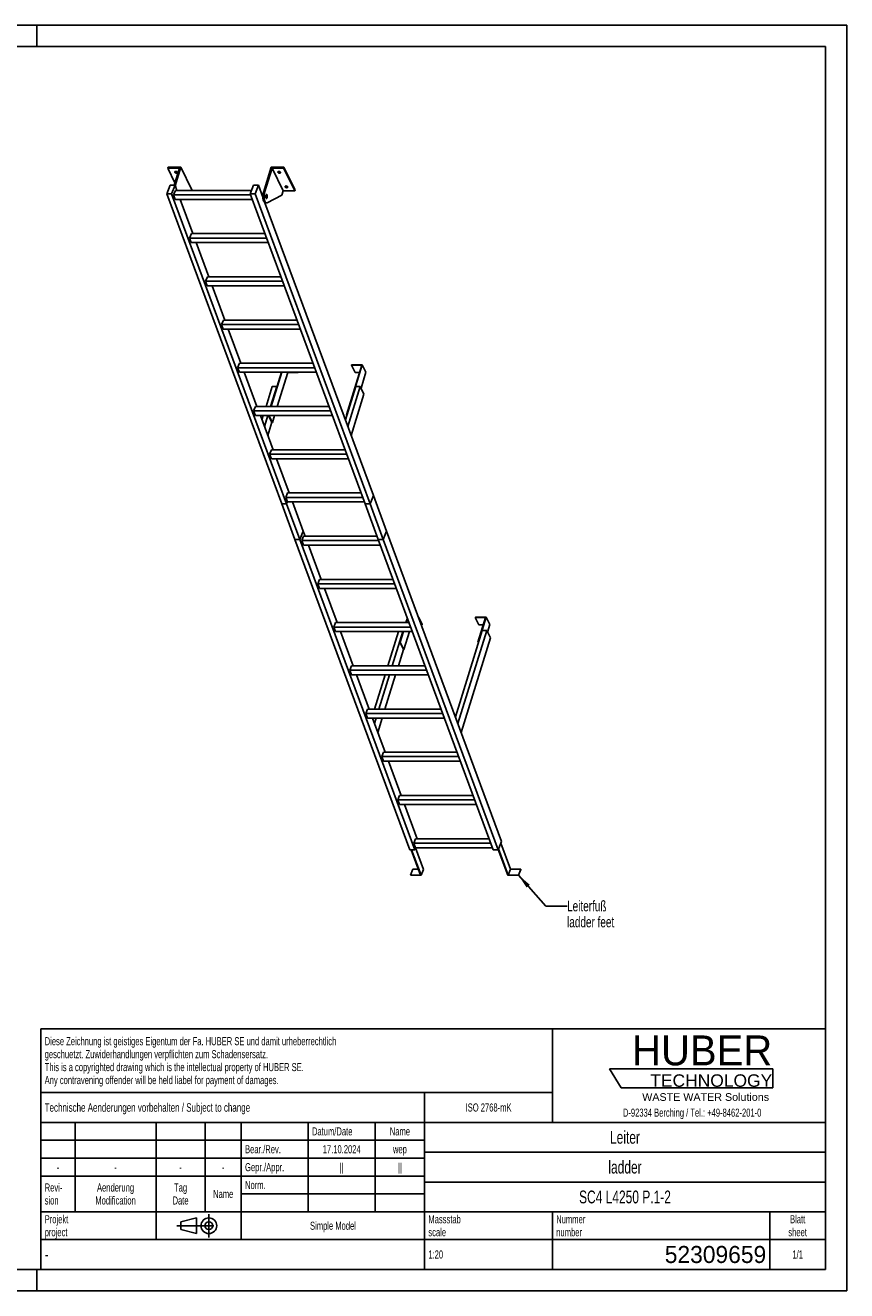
# Model space of a CAD drawing. Header units: millimetres. Extents: x 0 to 8400, y 0 to 5940.
# Tile 2 of 2: x 4547 to 8400, y 0 to 5940. Entities that reach past the tile are written whole.
import ezdxf

# ---------------------------------------------------------------- set-up
doc = ezdxf.new("R2010")
doc.units = ezdxf.units.MM
doc.header["$LTSCALE"] = 462
doc.linetypes.add('CENTER', pattern=[0.6, 0.375, -0.075, 0.075, -0.075])
doc.layers.get('0').update_dxf_attribs({"linetype": 'CONTINUOUS'})
for name, color, linetype in [('005_AXIS', 7, 'CONTINUOUS'), ('053_NOTES', 7, 'CONTINUOUS'), ('HUBER_Logo_BL1', 7, 'CONTINUOUS')]:
    doc.layers.add(name, color=color, linetype=linetype)
doc.styles.get("Standard").update_dxf_attribs({"font": 'txt', "width": 0.7})
doc.styles.add('TEXTSTYLE_2', font='txt')
doc.styles.add('TEXTSTYLE_3', font='arial.ttf')
doc.styles.add('TEXTSTYLE_5', font='txt', dxfattribs={"width": 0.8})
doc.styles.add('TEXTSTYLE_6', font='txt')
doc.dimstyles.get("Standard").update_dxf_attribs({"dimtxt": 50, "dimasz": 70, "dimexe": 2, "dimexo": 1, "dimtad": 1, "dimtxsty": 'Standard', "dimblk": '_FILLED', "dimblk1": '_FILLED', "dimblk2": '_FILLED', "dimcen": 0.09, "dimazin": 2, "dimtol": 1, "dimtp": 0.01, "dimtm": 0.01, "dimtfac": 1, "dimtofl": 0, "dimtmove": 0, "dimatfit": 3, "dimldrblk": '_FILLED', "dimfxl": 1, "dimtolj": 1, "dimarcsym": 0})

# ---------------------------------------------------------------- blocks, each defined once
blk = doc.blocks.new('HUBER_LOGO_BL1', base_point=(7675, 1007.5))
at = {"layer": 'HUBER_Logo_BL1', "color": 5, "linetype": 'Continuous'}
for p, q in [((8052.9, 1042), (7287.9, 1042)), ((7287.9, 1042), (7341.9, 952)), ((8052.9, 1042), (8052.9, 952)), ((7341.9, 952), (8052.9, 952))]:
    blk.add_line(p, q, dxfattribs=at)
at = {"layer": 'HUBER_Logo_BL1', "color": 2, "linetype": 'Continuous', "attachment_point": 3, "line_spacing_factor": 0.78}
for s, insert, char_height, width, style in [('HUBER\\P\\fArial;\\H58.5;TECHNOLOGY ', (8050.7, 1198.2), 140.4, 775.343, 'TEXTSTYLE_2'), ('WASTE WATER Solutions', (8036, 927.2), 36, 594.067, 'TEXTSTYLE_3')]:
    blk.add_mtext(s, dxfattribs=dict(at, insert=insert, char_height=char_height, width=width, style=style))
at = {"layer": 'HUBER_Logo_BL1', "color": 2, "linetype": 'Continuous', "insert": (7675, 854.8), "char_height": 38, "width": 1621.786, "attachment_point": 2, "line_spacing_factor": 0.96}
blk.add_mtext('D-92334 Berching / Tel.: +49-8462-201-0', dxfattribs=at)
blk = doc.blocks.new('PROJEKTIONSMETHODE_1_BL2', base_point=(5360, 305))
at = {"color": 2, "linetype": 'CENTER'}
for p, q in [((5407.7, 360), (5407.7, 250)), ((5257.3, 305), (5462.7, 305))]:
    blk.add_line(p, q, dxfattribs=at)
at = {"color": 2, "linetype": 'Continuous'}
for p, q in [((5275.7, 323.3), (5349, 341.7)), ((5275.7, 286.7), (5275.7, 323.3)), ((5349, 268.3), (5349, 341.7)), ((5275.7, 286.7), (5349, 268.3))]:
    blk.add_line(p, q, dxfattribs=at)
for radius in [36.7, 18.3]:
    blk.add_circle((5407.7, 305), radius, dxfattribs=at)
blk = doc.blocks.new('*T15')
at = {"color": 3, "linetype": 'Continuous'}
for p, q in [((0, 0), (3680, 0)), ((0, 0), (0, -1130)), ((2400, 0), (2400, -440)), ((3680, 0), (3680, -1130)), ((0, -300), (2400, -300)), ((1800, -300), (1800, -1130)), ((0, -440), (3680, -440)), ((160, -440), (160, -860)), ((540, -440), (540, -990)), ((770, -440), (770, -860)), ((940, -440), (940, -990)), ((1254, -440), (1254, -860)), ((1568, -440), (1568, -860)), ((0, -524), (1800, -524)), ((1800, -580), (3680, -580)), ((0, -608), (1800, -608)), ((0, -692), (1800, -692)), ((1800, -720), (3680, -720)), ((940, -776), (1800, -776)), ((0, -860), (3680, -860)), ((2400, -860), (2400, -1130)), ((3420, -860), (3420, -1130)), ((0, -990), (3680, -990)), ((0, -1130), (3680, -1130))]:
    blk.add_line(p, q, dxfattribs=at)
at = {"color": 2, "linetype": 'Continuous', "line_spacing_factor": 0.96}
for s, insert, char_height, width, attachment_point in [('Diese Zeichnung ist geistiges Eigentum der Fa. HUBER SE und damit urheberrechtlich \\Pgeschuetzt. Zuwiderhandlungen verpflichten zum Schadensersatz.\\PThis is a copyrighted drawing which is the intellectual property of HUBER SE.\\PAny contravening offender will be held liabel for payment of damages.', (17.5, -39.8), 38, 4429.714, 1), ('Technische Aenderungen vorbehalten / Subject to change', (17.5, -350), 40, 3049.524, 1), ('ISO 2768-mK', (2100, -351), 38, 665.905, 2), ('Datum/Date', (1271.5, -463), 38, 584.476, 1), ('Name', (1684, -463), 38, 253.333, 2), ('Leiter', (2740, -480), 60, 480, 2), ('Bear./Rev.', (957.5, -547), 38, 544.667, 1), ('17.10.2024', (1411, -547), 38, 546.476, 2), ('wep', (1684, -547), 38, 199.048, 2), ('-', (80, -631), 38, 68.762, 2), ('-', (350, -631), 38, 68.762, 2), ('-', (655, -631), 38, 68.762, 2), ('-', (855, -631), 38, 68.762, 2), ('Gepr./Appr.', (957.5, -631), 38, 598.952, 1), ('||', (1411, -631), 38, 101.333, 2), ('||', (1684, -631), 38, 101.333, 2), ('ladder', (2740, -620), 60, 502.857, 2), ('Revi-\\Psion', (17.5, -726.6), 38, 276.857, 1), ('Aenderung\\PModification', (350, -726.6), 38, 606.19, 2), ('Tag\\PDate', (655, -726.6), 38, 235.238, 2), ('Name', (855, -757), 38, 253.333, 2), ('Norm. ', (957.5, -715), 38, 351.048, 1), ('SC4 L4250 P.1-2', (2740, -760), 60, 1357.143, 2), ('Projekt\\Pproject', (17.5, -875.6), 38, 367.333, 1), ('Massstab\\Pscale', (1817.5, -875.6), 38, 448.762, 1), ('Nummer\\Pnumber', (2417.5, -875.6), 38, 372.762, 1), ('Blatt\\Psheet', (3550, -875.6), 38, 275.048, 2), ('Simple Model', (1370, -906), 38, 656.857, 2), ('1:20', (1817.5, -1041), 38, 204.476, 1), ('1/1', (3550, -1041), 38, 159.238, 2)]:
    blk.add_mtext(s, dxfattribs=dict(at, insert=insert, char_height=char_height, width=width, attachment_point=attachment_point))
for s, insert, char_height, width, attachment_point, style in [('-', (17.5, -1035), 50, 36.667, 1, 'TEXTSTYLE_5'), ('52309659', (3402.5, -1020), 80, 1173.333, 3, 'TEXTSTYLE_6')]:
    blk.add_mtext(s, dxfattribs=dict(at, insert=insert, char_height=char_height, width=width, attachment_point=attachment_point, style=style))
blk = doc.blocks.new('_FILLED')
at = {"color": 0, "linetype": 'ByBlock'}
blk.add_solid([(0, 0), (-1, 0.143), (-1, -0.143)], dxfattribs=at)

msp = doc.modelspace()

# ---------------------------------------------------------------- linework, layer by layer
at = {"color": 7, "linetype": 'Continuous'}
for p, q in [((0, 5940), (8400, 5940)), ((8400, 0), (8400, 5940)), ((5269.531, 5268.687), (5215.188, 5268.687)), ((5269.531, 5268.687), (5244.848, 5188.812)), ((5249.757, 5186.816), (5276.51, 5273.387)), ((5663.646, 5155.104), (5700.198, 5273.387)), ((5704.272, 5268.687), (5669.172, 5155.104)), ((5756.129, 5163.013), (5704.272, 5268.687)), ((5758.614, 5268.687), (5704.272, 5268.687)), ((5209.908, 5149.528), (5225.991, 5188.812)), ((5225.991, 5188.812), (5249.018, 5188.812)), ((5249.018, 5188.812), (5232.934, 5149.528)), ((5257.832, 5165.016), (5249.018, 5188.812)), ((5601.359, 5149.528), (5617.442, 5188.812)), ((5617.442, 5188.812), (5640.469, 5188.812)), ((5640.469, 5188.812), (5624.385, 5149.528)), ((5661.205, 5132.827), (5640.469, 5188.812)), ((5749.36, 3693.125), (5209.908, 5149.528)), ((5232.934, 5149.528), (5209.908, 5149.528)), ((5772.386, 3693.125), (5232.934, 5149.528)), ((5242.111, 5144.34), (5250.576, 5165.016)), ((5603.28, 5144.34), (5242.111, 5144.34)), ((5250.163, 5122.603), (5242.111, 5144.34)), ((5250.163, 5122.603), (5611.332, 5122.603)), ((5607.7, 5165.016), (5250.576, 5165.016)), ((5332.979, 4962.134), (5273.542, 5122.603)), ((5281.444, 5122.603), (5274.814, 5119.168)), ((5328.367, 5167.713), (5327.533, 5165.016)), ((6140.811, 3693.125), (5601.359, 5149.528)), ((5624.385, 5149.528), (5601.359, 5149.528)), ((6163.837, 3693.125), (5624.385, 5149.528)), ((5749.928, 5142.947), (5680.634, 5107.048)), ((5756.129, 5163.013), (5749.928, 5142.947)), ((5756.129, 5163.013), (5810.471, 5163.013)), ((6179.921, 3732.409), (5670.81, 5106.898)), ((5672.797, 5106.456), (5678.323, 5106.456)), ((5317.259, 4941.458), (5325.724, 4962.134)), ((5678.428, 4941.458), (5317.259, 4941.458)), ((5325.31, 4919.721), (5317.259, 4941.458)), ((5670.769, 4962.134), (5325.724, 4962.134)), ((5325.31, 4919.721), (5686.479, 4919.721)), ((5408.127, 4759.252), (5348.689, 4919.721)), ((5392.406, 4738.576), (5400.871, 4759.252)), ((5745.917, 4759.252), (5400.871, 4759.252)), ((5400.458, 4716.839), (5392.406, 4738.576)), ((5753.575, 4738.576), (5392.406, 4738.576)), ((5400.458, 4716.839), (5761.627, 4716.839)), ((5483.274, 4556.37), (5423.837, 4716.839)), ((5476.019, 4556.37), (5467.554, 4535.694)), ((5475.605, 4513.957), (5467.554, 4535.694)), ((5828.723, 4535.694), (5467.554, 4535.694)), ((5821.065, 4556.37), (5476.019, 4556.37)), ((5475.605, 4513.957), (5836.774, 4513.957)), ((5558.422, 4353.488), (5498.984, 4513.957)), ((5551.166, 4353.488), (5542.701, 4332.812)), ((5896.212, 4353.488), (5551.166, 4353.488)), ((6052.936, 4111.539), (6125.072, 4344.97)), ((6127.398, 4346.537), (6054.778, 4111.539)), ((6076.255, 4344.97), (6076.739, 4346.537)), ((6076.255, 4344.97), (6093.643, 4309.538)), ((6125.072, 4344.97), (6076.255, 4344.97)), ((6076.739, 4346.537), (6127.398, 4346.537)), ((6127.398, 4346.537), (6144.785, 4311.105)), ((5550.753, 4311.075), (5542.701, 4332.812)), ((5903.87, 4332.812), (5542.701, 4332.812)), ((5550.753, 4311.075), (5911.922, 4311.075)), ((5633.569, 4150.606), (5574.132, 4311.075)), ((5748.015, 4311.075), (5698.426, 4150.606)), ((5700.268, 4150.606), (5749.857, 4311.075)), ((5777.719, 4309.538), (5728.605, 4150.606)), ((5777.719, 4309.538), (5776.965, 4311.075)), ((5826.535, 4309.538), (5777.719, 4309.538)), ((5826.535, 4309.538), (5825.781, 4311.075)), ((5827.01, 4311.075), (5826.535, 4309.538)), ((6114.122, 4309.538), (6093.643, 4309.538)), ((6144.785, 4311.105), (6121.858, 4236.913)), ((6096.85, 4244.704), (6048.327, 4087.683)), ((6118.035, 4244.704), (6059.876, 4056.503)), ((6118.035, 4244.704), (6096.85, 4244.704)), ((6135.422, 4209.272), (6118.035, 4244.704)), ((6075.324, 4014.796), (6135.422, 4209.272)), ((5626.314, 4150.606), (5617.849, 4129.93)), ((5979.018, 4129.93), (5617.849, 4129.93)), ((5625.901, 4108.193), (5617.849, 4129.93)), ((5625.901, 4108.193), (5987.07, 4108.193)), ((5971.36, 4150.606), (5626.314, 4150.606)), ((5708.717, 3947.724), (5649.279, 4108.193)), ((5703.741, 4076.107), (5687.995, 4108.193)), ((5705.583, 4076.107), (5689.837, 4108.193)), ((5715.498, 4108.193), (5705.583, 4076.107)), ((6052.936, 4111.539), (6054.631, 4108.083)), ((6054.778, 4111.539), (6052.936, 4111.539)), ((6054.778, 4111.539), (6055.343, 4110.387)), ((5703.741, 4076.107), (5705.583, 4076.107)), ((5701.462, 3947.724), (5692.997, 3927.048)), ((6054.166, 3927.048), (5692.997, 3927.048)), ((5701.048, 3905.311), (5692.997, 3927.048)), ((6046.507, 3947.724), (5701.462, 3947.724)), ((5701.048, 3905.311), (6062.217, 3905.311)), ((5783.865, 3744.842), (5724.427, 3905.311)), ((5776.609, 3744.842), (5768.144, 3724.166)), ((6121.655, 3744.842), (5776.609, 3744.842)), ((5749.36, 3693.125), (5772.386, 3693.125)), ((5749.387, 3693.053), (5749.408, 3693.105)), ((5811.061, 3526.544), (5749.387, 3693.053)), ((5749.387, 3693.053), (5772.413, 3693.053)), ((5749.408, 3693.105), (5749.416, 3693.125)), ((6129.313, 3724.166), (5768.144, 3724.166)), ((5776.196, 3702.429), (5768.144, 3724.166)), ((5772.386, 3693.125), (5776.196, 3702.429)), ((5772.413, 3693.053), (5772.435, 3693.105)), ((5834.088, 3526.544), (5772.413, 3693.053)), ((5772.435, 3693.105), (5776.244, 3702.409)), ((5776.196, 3702.429), (6137.365, 3702.429)), ((5776.244, 3702.409), (5776.252, 3702.429)), ((5850.171, 3565.828), (5799.574, 3702.429)), ((6140.811, 3693.125), (6163.837, 3693.125)), ((6140.859, 3693.105), (6140.838, 3693.053)), ((6202.512, 3526.544), (6140.838, 3693.053)), ((6140.838, 3693.053), (6163.864, 3693.053)), ((6140.867, 3693.125), (6140.859, 3693.105)), ((6163.837, 3693.125), (6179.899, 3732.356)), ((6163.864, 3693.053), (6163.886, 3693.105)), ((6225.539, 3526.544), (6163.864, 3693.053)), ((6163.886, 3693.105), (6179.948, 3732.336)), ((6179.948, 3732.336), (6179.891, 3732.336)), ((6179.899, 3732.356), (6179.921, 3732.409)), ((6241.622, 3565.828), (6179.948, 3732.336)), ((5834.088, 3526.544), (5850.15, 3565.776)), ((5834.136, 3526.525), (5850.198, 3565.756)), ((5850.198, 3565.756), (5850.142, 3565.756)), ((5850.15, 3565.776), (5850.171, 3565.828)), ((5859.012, 3541.96), (5850.198, 3565.756)), ((6225.539, 3526.544), (6241.601, 3565.776)), ((6225.587, 3526.525), (6241.649, 3565.756)), ((6241.649, 3565.756), (6241.593, 3565.756)), ((6241.601, 3565.776), (6241.622, 3565.828)), ((6781.101, 2109.353), (6241.649, 3565.756)), ((5811.061, 3526.544), (5834.088, 3526.544)), ((5811.088, 3526.472), (5811.11, 3526.525)), ((6350.54, 2070.069), (5811.088, 3526.472)), ((5811.088, 3526.472), (5834.115, 3526.472)), ((5811.11, 3526.525), (5811.118, 3526.544)), ((5834.115, 3526.472), (5834.136, 3526.525)), ((6373.567, 2070.069), (5834.115, 3526.472)), ((5851.757, 3541.96), (5843.292, 3521.284)), ((5851.343, 3499.547), (5843.292, 3521.284)), ((6204.461, 3521.284), (5843.292, 3521.284)), ((6196.802, 3541.96), (5851.757, 3541.96)), ((6202.512, 3526.544), (6225.539, 3526.544)), ((6202.561, 3526.525), (6202.539, 3526.472)), ((6741.991, 2070.069), (6202.539, 3526.472)), ((6202.539, 3526.472), (6225.566, 3526.472)), ((6202.569, 3526.544), (6202.561, 3526.525)), ((6225.566, 3526.472), (6225.587, 3526.525)), ((6765.018, 2070.069), (6225.566, 3526.472)), ((5851.343, 3499.547), (6212.512, 3499.547)), ((5934.16, 3339.078), (5874.722, 3499.547)), ((5926.904, 3339.078), (5918.439, 3318.402)), ((6271.95, 3339.078), (5926.904, 3339.078)), ((5926.491, 3296.665), (5918.439, 3318.402)), ((6279.608, 3318.402), (5918.439, 3318.402)), ((5926.491, 3296.665), (6287.66, 3296.665)), ((6009.307, 3136.196), (5949.869, 3296.665)), ((6338.896, 3158.339), (6332.053, 3136.196)), ((6333.895, 3136.196), (6339.9, 3155.628)), ((6392.07, 3159.653), (6408.163, 3126.859)), ((6395.927, 3149.24), (6407.679, 3125.292)), ((6657.883, 3162.291), (6657.399, 3160.724)), ((6657.399, 3160.724), (6674.786, 3125.292)), ((6657.399, 3160.724), (6706.215, 3160.724)), ((6708.541, 3162.291), (6657.883, 3162.291)), ((6706.215, 3160.724), (6670.389, 3044.792)), ((6672.231, 3044.792), (6708.541, 3162.291)), ((6708.541, 3162.291), (6725.929, 3126.859)), ((6002.052, 3136.196), (5993.587, 3115.52)), ((6354.756, 3115.52), (5993.587, 3115.52)), ((6001.638, 3093.783), (5993.587, 3115.52)), ((6001.638, 3093.783), (6362.807, 3093.783)), ((6347.097, 3136.196), (6002.052, 3136.196)), ((6084.455, 2933.314), (6025.017, 3093.783)), ((6318.947, 3093.783), (6303.807, 3044.792)), ((6305.649, 3044.792), (6320.789, 3093.783)), ((6323.037, 3009.36), (6349.125, 3093.783)), ((6404.797, 3125.292), (6407.679, 3125.292)), ((6407.679, 3125.292), (6408.163, 3126.859)), ((6690.097, 3099.624), (6564.658, 2693.703)), ((6711.282, 3099.624), (6576.207, 2662.523)), ((6674.786, 3125.292), (6695.266, 3125.292)), ((6711.282, 3099.624), (6690.097, 3099.624)), ((6728.669, 3064.193), (6711.282, 3099.624)), ((6715.105, 3091.833), (6725.929, 3126.859)), ((6303.807, 3044.792), (6321.194, 3009.36)), ((6303.807, 3044.792), (6305.649, 3044.792)), ((6305.649, 3044.792), (6323.037, 3009.36)), ((6591.655, 2620.816), (6728.669, 3064.193)), ((6670.389, 3044.792), (6672.085, 3041.336)), ((6670.389, 3044.792), (6672.231, 3044.792)), ((6672.231, 3044.792), (6672.797, 3043.64)), ((6321.194, 3009.36), (6323.037, 3009.36)), ((6077.199, 2933.314), (6068.734, 2912.638)), ((6429.903, 2912.638), (6068.734, 2912.638)), ((6076.786, 2890.901), (6068.734, 2912.638)), ((6422.245, 2933.314), (6077.199, 2933.314)), ((6076.786, 2890.901), (6437.955, 2890.901)), ((6159.602, 2730.432), (6100.165, 2890.901)), ((6152.347, 2730.432), (6143.882, 2709.756)), ((6505.051, 2709.756), (6143.882, 2709.756)), ((6151.933, 2688.019), (6143.882, 2709.756)), ((6151.933, 2688.019), (6513.102, 2688.019)), ((6497.393, 2730.432), (6152.347, 2730.432)), ((6234.75, 2527.55), (6175.312, 2688.019)), ((6227.494, 2527.55), (6219.029, 2506.874)), ((6227.081, 2485.137), (6219.029, 2506.874)), ((6580.198, 2506.874), (6219.029, 2506.874)), ((6572.54, 2527.55), (6227.494, 2527.55)), ((6227.081, 2485.137), (6588.25, 2485.137)), ((6309.897, 2324.668), (6250.46, 2485.137)), ((6302.642, 2324.668), (6294.177, 2303.993)), ((6647.688, 2324.668), (6302.642, 2324.668)), ((6302.228, 2282.255), (6294.177, 2303.993)), ((6655.346, 2303.993), (6294.177, 2303.993)), ((6302.228, 2282.255), (6663.397, 2282.255)), ((6385.045, 2121.786), (6325.607, 2282.255)), ((6377.789, 2121.786), (6369.325, 2101.111)), ((6377.376, 2079.373), (6369.325, 2101.111)), ((6730.493, 2101.111), (6369.325, 2101.111)), ((6377.376, 2079.373), (6373.567, 2070.069)), ((6377.376, 2079.373), (6738.545, 2079.373)), ((6722.835, 2121.786), (6377.789, 2121.786)), ((6781.101, 2109.353), (6765.018, 2070.069)), ((6823.023, 1978.867), (6777.736, 2101.133)), ((6373.567, 2070.069), (6350.54, 2070.069)), ((6356.951, 2070.069), (6400.943, 1951.3)), ((6403.322, 1949.851), (6358.793, 2070.069)), ((6414.608, 1977.418), (6377.097, 2078.691)), ((6765.018, 2070.069), (6741.991, 2070.069)), ((6765.482, 2071.203), (6810.431, 1949.851)), ((6811.736, 1951.3), (6766.449, 2073.565)), ((6364.334, 1978.867), (6353.048, 1951.3)), ((6390.732, 1978.867), (6364.334, 1978.867)), ((6414.608, 1977.418), (6403.322, 1949.851)), ((6823.023, 1978.867), (6811.736, 1951.3)), ((6870.918, 1978.867), (6823.023, 1978.867)), ((6870.918, 1978.867), (6859.631, 1951.3)), ((6871.455, 1977.418), (6860.168, 1949.851)), ((6871.455, 1977.418), (6870.918, 1978.867)), ((6353.048, 1951.3), (6353.584, 1949.851)), ((6400.943, 1951.3), (6353.048, 1951.3)), ((6353.584, 1949.851), (6403.322, 1949.851)), ((6810.431, 1949.851), (6860.168, 1949.851)), ((6859.631, 1951.3), (6811.736, 1951.3)), ((6860.168, 1949.851), (6859.631, 1951.3)), ((0, 0), (8400, 0))]:
    msp.add_line(p, q, dxfattribs=at)
at = {"color": 3, "linetype": 'Continuous'}
for p, q in [((8400, 5940), (0, 5940)), ((4600, 5940), (4600, 5840)), ((8400, 5940), (8400, 0)), ((4600, 0), (4600, 100)), ((8400, 0), (0, 0))]:
    msp.add_line(p, q, dxfattribs=at)
at = {"color": 5, "linetype": 'Continuous'}
for p, q in [((8300, 5840), (100, 5840)), ((8300, 100), (8300, 5840)), ((100, 100), (8300, 100))]:
    msp.add_line(p, q, dxfattribs=at)
at = {"color": 9, "linetype": 'Continuous'}
msp.add_line((5663.646, 5155.104), (5669.172, 5155.104), dxfattribs=at)
at = {"color": 7, "linetype": 'Continuous'}
for points, knots in [([(5663.646, 5155.104), (5662.916, 5152.744), (5661.801, 5147.654), (5661.035, 5139.695), (5661.126, 5131.488), (5662.07, 5123.659), (5663.557, 5117.687), (5665.17, 5113.603), (5666.473, 5111.116), (5667.902, 5109.109), (5669.44, 5107.618), (5671.076, 5106.678), (5672.244, 5106.456), (5672.797, 5106.456)], [0, 0, 0, 0, 0.13939916, 0.29280569, 0.45031518, 0.60153991, 0.73684016, 0.79611184, 0.84888332, 0.89492094, 0.93453063, 0.96882596, 1, 1, 1, 1]), ([(5669.172, 5155.104), (5668.443, 5152.744), (5667.328, 5147.654), (5666.561, 5139.695), (5666.653, 5131.488), (5667.596, 5123.659), (5669.084, 5117.687), (5670.696, 5113.603), (5672, 5111.116), (5673.428, 5109.109), (5674.966, 5107.618), (5676.603, 5106.678), (5677.771, 5106.456), (5678.323, 5106.456)], [0, 0, 0, 0, 0.13939916, 0.29280569, 0.45031518, 0.60153991, 0.73684016, 0.79611184, 0.84888332, 0.89492094, 0.93453063, 0.96882596, 1, 1, 1, 1]), ([(5678.323, 5106.456), (5678.517, 5106.456), (5679.317, 5106.507), (5680.096, 5106.77), (5680.634, 5107.048)], [0, 0, 0, 0, 0.24280271, 1, 1, 1, 1])]:
    msp.add_open_spline(points, degree=3, knots=knots, dxfattribs=at)
at = {"layer": '005_AXIS', "color": 7, "linetype": 'Continuous'}
for p, q in [((5216.641, 5273.387), (5215.188, 5268.687)), ((5215.188, 5268.687), (5248.533, 5200.737)), ((5276.51, 5273.387), (5216.641, 5273.387)), ((5328.367, 5167.713), (5276.51, 5273.387)), ((5760.067, 5273.387), (5700.198, 5273.387)), ((5760.067, 5273.387), (5758.614, 5268.687)), ((5810.471, 5163.013), (5758.614, 5268.687)), ((5811.924, 5167.713), (5760.067, 5273.387)), ((5661.491, 5143.956), (5657.083, 5143.956)), ((5678.323, 5143.956), (5676.22, 5143.956)), ((5678.323, 5128.956), (5676.22, 5128.956)), ((5811.924, 5167.713), (5810.471, 5163.013)), ((5705.399, 4244.704), (5676.321, 4150.606)), ((5726.584, 4244.704), (5697.505, 4150.606)), ((5705.399, 4244.704), (5726.584, 4244.704)), ((5727.149, 4243.552), (5726.584, 4244.704)), ((5663.214, 4108.193), (5656.876, 4087.683)), ((5684.399, 4108.193), (5668.425, 4056.503)), ((5683.873, 4014.796), (5703.176, 4077.258)), ((6296.841, 3093.783), (6247.252, 2933.314)), ((6318.025, 3093.783), (6268.437, 2933.314)), ((6296.773, 2933.314), (6320.629, 3010.511)), ((6234.146, 2890.901), (6184.557, 2730.432)), ((6255.33, 2890.901), (6205.742, 2730.432)), ((6234.078, 2730.432), (6283.667, 2890.901)), ((6192.635, 2688.019), (6184.756, 2662.523)), ((6200.204, 2620.816), (6220.972, 2688.019))]:
    msp.add_line(p, q, dxfattribs=at)
for points, knots in [([(5248.287, 5250.038), (5248.135, 5250.348), (5247.922, 5250.984), (5247.972, 5251.66), (5248.064, 5251.957)], [0, 0, 0, 0, 0.5259898, 1, 1, 1, 1]), ([(5248.064, 5251.957), (5248.188, 5252.358), (5248.744, 5253.151), (5250.121, 5253.85), (5251.877, 5254.142), (5253.867, 5254.015), (5255.896, 5253.488), (5257.762, 5252.611), (5259.277, 5251.476), (5260.021, 5250.527), (5260.261, 5250.038)], [0, 0, 0, 0, 0.08792798, 0.19150842, 0.31584215, 0.45699794, 0.60613596, 0.75253438, 0.88609216, 1, 1, 1, 1]), ([(5260.484, 5248.119), (5260.36, 5247.718), (5259.804, 5246.926), (5258.427, 5246.227), (5256.671, 5245.935), (5254.681, 5246.062), (5252.652, 5246.589), (5250.786, 5247.465), (5249.271, 5248.6), (5248.527, 5249.55), (5248.287, 5250.038)], [0, 0, 0, 0, 0.08792798, 0.19150842, 0.31584215, 0.45699794, 0.60613596, 0.75253438, 0.88609216, 1, 1, 1, 1]), ([(5259.656, 5250.947), (5258.889, 5250.73), (5257.165, 5250.603), (5254.596, 5251.084), (5252.203, 5252.137), (5250.851, 5253.215), (5250.341, 5253.827)], [0, 0, 0, 0, 0.23501097, 0.50003303, 0.76503684, 1, 1, 1, 1]), ([(5260.261, 5250.038), (5260.413, 5249.729), (5260.626, 5249.093), (5260.576, 5248.416), (5260.484, 5248.119)], [0, 0, 0, 0, 0.5259898, 1, 1, 1, 1]), ([(5731.844, 5250.038), (5731.692, 5250.348), (5731.479, 5250.984), (5731.529, 5251.66), (5731.621, 5251.957)], [0, 0, 0, 0, 0.5259898, 1, 1, 1, 1]), ([(5731.621, 5251.957), (5731.745, 5252.358), (5732.301, 5253.151), (5733.678, 5253.85), (5735.434, 5254.142), (5737.424, 5254.015), (5739.453, 5253.488), (5741.319, 5252.611), (5742.834, 5251.476), (5743.578, 5250.527), (5743.818, 5250.038)], [0, 0, 0, 0, 0.08792798, 0.19150842, 0.31584215, 0.45699794, 0.60613596, 0.75253438, 0.88609216, 1, 1, 1, 1]), ([(5744.041, 5248.119), (5743.917, 5247.718), (5743.361, 5246.926), (5741.984, 5246.227), (5740.228, 5245.935), (5738.238, 5246.062), (5736.209, 5246.589), (5734.343, 5247.465), (5732.828, 5248.6), (5732.084, 5249.55), (5731.844, 5250.038)], [0, 0, 0, 0, 0.08792798, 0.19150842, 0.31584215, 0.45699794, 0.60613596, 0.75253438, 0.88609216, 1, 1, 1, 1]), ([(5743.213, 5250.947), (5742.447, 5250.73), (5740.722, 5250.603), (5738.153, 5251.084), (5735.76, 5252.137), (5734.408, 5253.215), (5733.898, 5253.827)], [0, 0, 0, 0, 0.23501097, 0.50003303, 0.76503684, 1, 1, 1, 1]), ([(5743.818, 5250.038), (5743.97, 5249.729), (5744.183, 5249.093), (5744.133, 5248.416), (5744.041, 5248.119)], [0, 0, 0, 0, 0.5259898, 1, 1, 1, 1]), ([(5765.399, 5181.661), (5765.247, 5181.971), (5765.034, 5182.607), (5765.084, 5183.283), (5765.175, 5183.58)], [0, 0, 0, 0, 0.5259898, 1, 1, 1, 1]), ([(5765.175, 5183.58), (5765.299, 5183.981), (5765.856, 5184.774), (5767.233, 5185.473), (5768.989, 5185.765), (5770.979, 5185.638), (5773.007, 5185.111), (5774.873, 5184.234), (5776.389, 5183.099), (5777.133, 5182.149), (5777.373, 5181.661)], [0, 0, 0, 0, 0.08792798, 0.19150842, 0.31584215, 0.45699794, 0.60613596, 0.75253438, 0.88609216, 1, 1, 1, 1]), ([(5777.596, 5179.742), (5777.472, 5179.341), (5776.915, 5178.549), (5775.539, 5177.849), (5773.782, 5177.558), (5771.793, 5177.684), (5769.764, 5178.212), (5767.898, 5179.088), (5766.383, 5180.223), (5765.638, 5181.173), (5765.399, 5181.661)], [0, 0, 0, 0, 0.08792798, 0.19150842, 0.31584215, 0.45699794, 0.60613596, 0.75253438, 0.88609216, 1, 1, 1, 1]), ([(5776.767, 5182.57), (5776.001, 5182.353), (5774.277, 5182.226), (5771.707, 5182.707), (5769.315, 5183.76), (5767.963, 5184.838), (5767.453, 5185.449)], [0, 0, 0, 0, 0.23501097, 0.50003303, 0.76503684, 1, 1, 1, 1]), ([(5777.373, 5181.661), (5777.525, 5181.352), (5777.737, 5180.716), (5777.688, 5180.039), (5777.596, 5179.742)], [0, 0, 0, 0, 0.5259898, 1, 1, 1, 1]), ([(5678.323, 5145.706), (5678.135, 5145.706), (5677.733, 5145.621), (5677.18, 5145.267), (5676.667, 5144.711), (5675.996, 5143.647), (5675.343, 5141.889), (5674.855, 5139.428), (5674.668, 5136.695), (5674.8, 5133.941), (5675.239, 5131.417), (5675.758, 5129.875), (5676.084, 5129.21)], [0, 0, 0, 0, 0.03139335, 0.06653603, 0.10789217, 0.15653915, 0.27536244, 0.41788485, 0.57383793, 0.73088447, 0.87653105, 1, 1, 1, 1]), ([(5678.323, 5143.956), (5678.171, 5143.956), (5677.845, 5143.887), (5677.396, 5143.6), (5676.98, 5143.149), (5676.436, 5142.287), (5675.906, 5140.861), (5675.511, 5138.866), (5675.359, 5136.65), (5675.467, 5134.417), (5675.822, 5132.37), (5676.243, 5131.12), (5676.508, 5130.581)], [0, 0, 0, 0, 0.03139335, 0.066536, 0.10789211, 0.15653911, 0.27536242, 0.41788483, 0.57383791, 0.73088448, 0.87653101, 1, 1, 1, 1]), ([(5676.084, 5129.21), (5676.23, 5128.913), (5676.533, 5128.379), (5677.08, 5127.728), (5677.677, 5127.309), (5678.118, 5127.206), (5678.323, 5127.206)], [0, 0, 0, 0, 0.31594771, 0.58208422, 0.80455749, 1, 1, 1, 1]), ([(5676.508, 5130.581), (5676.626, 5130.34), (5676.872, 5129.907), (5677.315, 5129.379), (5677.799, 5129.039), (5678.157, 5128.956), (5678.323, 5128.956)], [0, 0, 0, 0, 0.31594818, 0.58208432, 0.80455751, 1, 1, 1, 1]), ([(5680.562, 5143.702), (5680.416, 5143.999), (5680.113, 5144.532), (5679.567, 5145.184), (5678.97, 5145.603), (5678.528, 5145.706), (5678.323, 5145.706)], [0, 0, 0, 0, 0.31594771, 0.58208422, 0.80455749, 1, 1, 1, 1]), ([(5680.139, 5142.331), (5680.02, 5142.572), (5679.775, 5143.005), (5679.331, 5143.532), (5678.848, 5143.873), (5678.49, 5143.956), (5678.323, 5143.956)], [0, 0, 0, 0, 0.31594818, 0.58208432, 0.80455751, 1, 1, 1, 1]), ([(5678.323, 5127.206), (5678.512, 5127.206), (5678.914, 5127.291), (5679.467, 5127.645), (5679.98, 5128.201), (5680.65, 5129.264), (5681.304, 5131.023), (5681.792, 5133.484), (5681.979, 5136.216), (5681.846, 5138.971), (5681.408, 5141.495), (5680.889, 5143.037), (5680.562, 5143.702)], [0, 0, 0, 0, 0.03139335, 0.06653603, 0.10789217, 0.15653915, 0.27536244, 0.41788485, 0.57383793, 0.73088447, 0.87653105, 1, 1, 1, 1]), ([(5678.323, 5128.956), (5678.476, 5128.956), (5678.802, 5129.025), (5679.25, 5129.312), (5679.666, 5129.763), (5680.21, 5130.625), (5680.74, 5132.051), (5681.136, 5134.046), (5681.287, 5136.262), (5681.18, 5138.495), (5680.824, 5140.542), (5680.403, 5141.792), (5680.139, 5142.331)], [0, 0, 0, 0, 0.03139335, 0.066536, 0.10789211, 0.15653911, 0.27536242, 0.41788483, 0.57383791, 0.73088448, 0.87653101, 1, 1, 1, 1])]:
    msp.add_open_spline(points, degree=3, knots=knots, dxfattribs=at)

# ---------------------------------------------------------------- block references
msp.add_blockref('*T15', (4620, 1230))
at = {"color": 2, "linetype": 'Continuous'}
msp.add_blockref('PROJEKTIONSMETHODE_1_BL2', (5360, 305), dxfattribs=at)
at = {"layer": 'HUBER_Logo_BL1'}
msp.add_blockref('HUBER_LOGO_BL1', (7674.994, 1007.484), dxfattribs=at)

# ---------------------------------------------------------------- texts
at = {"layer": '053_NOTES', "color": 2, "linetype": 'Continuous', "insert": (7088.38, 1830.792), "char_height": 50, "width": 566.07143, "attachment_point": 1, "line_spacing_factor": 0.9}
msp.add_mtext('Leiterfuß\\Pladder feet', dxfattribs=at)

# ---------------------------------------------------------------- leaders
at = {"layer": '053_NOTES', "color": 2, "linetype": 'Continuous', "annotation_type": 0, "has_hookline": 1, "hookline_direction": 1, "text_width": 356.502}
msp.add_leader([(6859.631, 1951.3), (6988.38, 1805.792), (7088.38, 1805.792)], dimstyle='Standard', override={"dimtad": 0}, dxfattribs=at)

doc.saveas('drawing.dxf')
